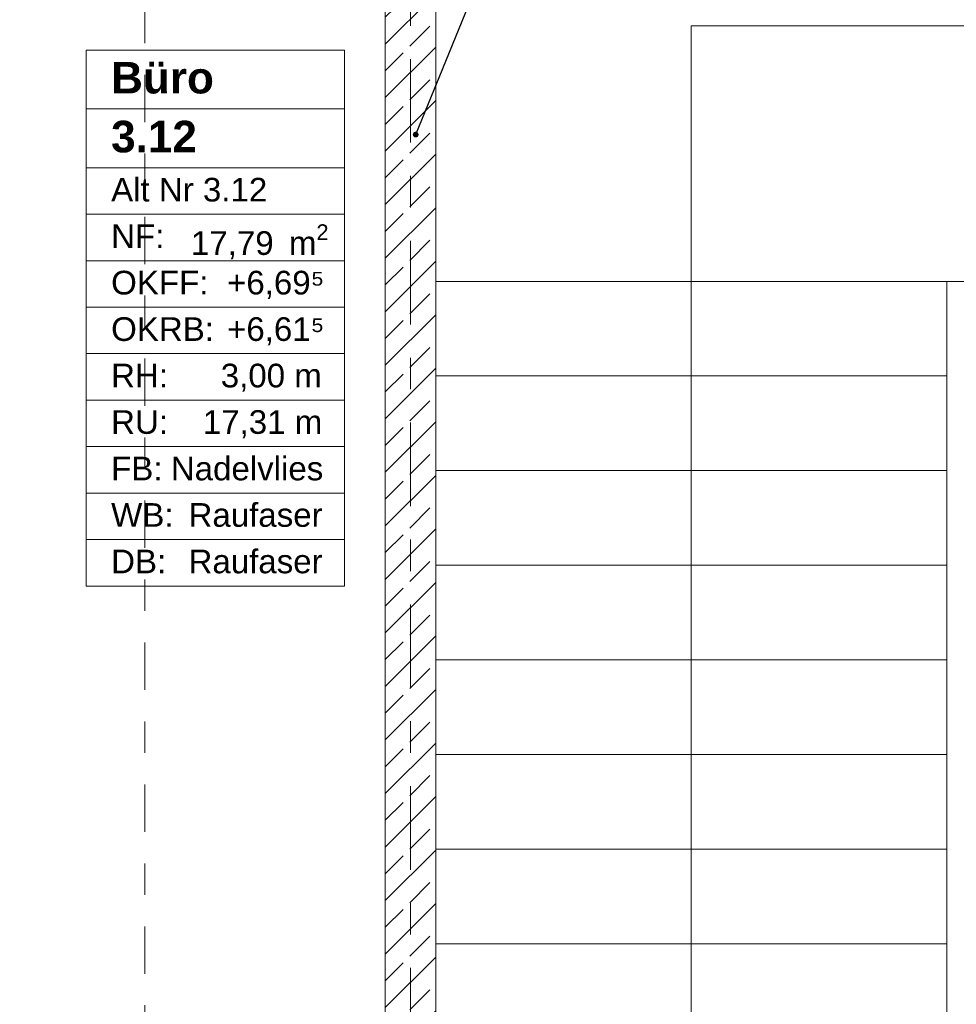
# Model space of a CAD drawing. Header units: metres. Extents: x -4 to 99, y -11 to 17.
# Tile 128 of 256: x 10.09 to 13.06, y 9.73 to 12.85. Entities that reach past the tile are written whole.
import ezdxf

# ---------------------------------------------------------------- set-up
doc = ezdxf.new("R2010")
doc.units = ezdxf.units.M
doc.header["$MEASUREMENT"] = 0
for name, pattern in [('Schnittlinie', [0.3, 0.15, -0.075, 0, -0.075]), ('Strichlinie doppelt', [0.546806, 0.264583, -0.105833, 0.070556, -0.105833]), ('Strichlinie eng', [0.115, 0.075, -0.04]), ('Wipeout_Contour', [1, 0, -1])]:
    doc.linetypes.add(name, pattern=pattern)
for name, color, linetype in [('152 - Bemaßung_ Beschriftung.Ausbau', 7, 'Continuous'), ('201a - Marker.Schnitt - optisch Grundriss', 7, 'Continuous'), ('401 - Zone.Raum_ Raumbegrenzung_ Whg.', 7, 'Continuous'), ('451 - Universal.Achsen Raster', 7, 'Continuous'), ('603 - Struktur.Bodenplatte_ Decke Roh', 7, 'Continuous'), ('605 - Struktur.Wand Innen', 7, 'Continuous'), ('610 - Struktur.Treppe_ Rampe', 7, 'Continuous'), ('650 - Abdeckung.Fußboden Aufbau', 7, 'Continuous')]:
    doc.layers.add(name, color=color, linetype=linetype)
doc.styles.add('ERSTELLTER_STIL_1', font='txt')
doc.styles.add('ERSTELLTER_STIL_2', font='txt')
doc.dimstyles.new('ERSTELLTER_STIL__2', dxfattribs={"dimtxt": 0.1, "dimasz": 0.0532, "dimexe": 0.18, "dimexo": 0.0625, "dimgap": 0, "dimtad": 1, "dimtih": 1, "dimtoh": 1, "dimzin": 0, "dimdsep": 46, "dimtxsty": 'ERSTELLTER_STIL_2', "dimblk": 'ARROWHEAD_2', "dimblk1": 'ARROWHEAD_2', "dimblk2": 'ARROWHEAD_2', "dimcen": 0.09, "dimse1": 1, "dimse2": 1, "dimclrd": 7, "dimclre": 7, "dimclrt": 7, "dimazin": 0, "dimtfac": 1, "dimtdec": 4, "dimtmove": 0, "dimatfit": 3, "dimfxl": 1, "dimtolj": 1, "dimtzin": 0, "dimarcsym": 0})
doc.dimstyles.new('ERSTELLTER_STIL__6', dxfattribs={"dimtxt": 0.18, "dimasz": 0.03648, "dimexe": 0.18, "dimexo": 0.0625, "dimgap": 0, "dimtad": 0, "dimtih": 1, "dimtoh": 1, "dimdec": 4, "dimzin": 0, "dimdsep": 46, "dimcen": 0.09, "dimadec": 0, "dimazin": 0, "dimtfac": 1, "dimtdec": 4, "dimtmove": 0, "dimatfit": 3, "dimldrblk": 'ARROWHEAD_11', "dimfxl": 1, "dimtolj": 1, "dimtzin": 0, "dimarcsym": 0})

# ---------------------------------------------------------------- blocks, each defined once
blk = doc.blocks.new('ARROWHEAD_11')
at = {"color": 0, "linetype": 'Continuous', "lineweight": 0}
blk.add_line((0, 0), (-1, 0), dxfattribs=at)
at = {"color": 0, "linetype": 'Continuous', "lineweight": 0, "const_width": 0.25, "flags": 128}
blk.add_lwpolyline([(-0.125, 0, 1), (0.125, 0, 1)], format="xyb", close=True, dxfattribs=at)
blk = doc.blocks.new('*D267')
at = {"layer": '152 - Bemaßung_ Beschriftung.Ausbau', "color": 7, "linetype": 'Continuous', "lineweight": 5}
for p, q in [((7.8202, 15.39), (7.7798, 15.32)), ((7.8, 15.3025), (7.8, 15.4075)), ((11.2702, 15.39), (11.2298, 15.32)), ((11.25, 15.3025), (11.25, 15.4075)), ((7.66, 15.355), (7.8, 15.355)), ((7.8, 15.355), (11.25, 15.355))]:
    blk.add_line(p, q, dxfattribs=at)
at = {"layer": '152 - Bemaßung_ Beschriftung.Ausbau', "color": 7, "lineweight": 5, "char_height": 0.1, "attachment_point": 7, "style": 'ERSTELLTER_STIL_2'}
for s, insert in [('\\A1;{\\pql;\\fArial|b0|i0|c0|p38;3,45}', (9.3161, 15.375)), ('\\A1;{\\pql;\\fArial|b0|i0|c0|p38;16}', (11.078, 15.375))]:
    blk.add_mtext(s, dxfattribs=dict(at, insert=insert))
blk = doc.blocks.new('ARROWHEAD_2')
at = {"color": 0, "linetype": 'Continuous', "lineweight": 0}
for p, q in [((-0.378, -0.655), (0.378, 0.655)), ((0, 0), (-1, 0))]:
    blk.add_line(p, q, dxfattribs=at)
blk = doc.blocks.new('*D268')
at = {"layer": '152 - Bemaßung_ Beschriftung.Ausbau', "color": 7, "linetype": 'Continuous', "lineweight": 5}
for p, q in [((11.2702, 15.39), (11.2298, 15.32)), ((11.25, 15.3025), (11.25, 15.4075)), ((11.4302, 15.39), (11.3898, 15.32)), ((11.25, 15.355), (11.41, 15.355))]:
    blk.add_line(p, q, dxfattribs=at)
blk = doc.blocks.new('*D269')
at = {"layer": '152 - Bemaßung_ Beschriftung.Ausbau', "color": 7, "linetype": 'Continuous', "lineweight": 5}
for p, q in [((11.4302, 15.39), (11.3898, 15.32)), ((11.41, 15.3025), (11.41, 15.4075)), ((14.8602, 15.39), (14.8198, 15.32)), ((14.84, 15.3025), (14.84, 15.4075)), ((11.25, 15.355), (11.41, 15.355)), ((11.41, 15.355), (14.84, 15.355)), ((14.84, 15.355), (15, 15.355))]:
    blk.add_line(p, q, dxfattribs=at)
at = {"layer": '152 - Bemaßung_ Beschriftung.Ausbau', "color": 7, "lineweight": 5, "char_height": 0.1, "attachment_point": 7, "style": 'ERSTELLTER_STIL_2'}
for s, insert in [('\\A1;{\\pql;\\fArial|b0|i0|c0|p38;3,43}', (12.9161, 15.375)), ('\\A1;{\\pql;\\fArial|b0|i0|c0|p38;16}', (14.668, 15.375))]:
    blk.add_mtext(s, dxfattribs=dict(at, insert=insert))

msp = doc.modelspace()

# ---------------------------------------------------------------- linework, layer by layer
at = {"layer": '201a - Marker.Schnitt - optisch Grundriss', "color": 7, "linetype": 'Schnittlinie', "lineweight": 13}
msp.add_line((10.488, 14.48), (10.488, -0.78), dxfattribs=at)
at = {"layer": '401 - Zone.Raum_ Raumbegrenzung_ Whg.', "color": 7, "linetype": 'Continuous', "lineweight": 9}
for p, q in [((12.8169, 12.8022), (11.6031, 12.8022)), ((11.6031, 12.8022), (11.6031, 11.1031)), ((11.6031, 12.8022), (12.8169, 12.8022)), ((11.6031, 12.6156), (11.6031, 12.8022)), ((12.8169, 11.1031), (12.8169, 12.8022)), ((12.8169, 12.8022), (12.8169, 12.6156)), ((11.121, 12.7583), (10.3022, 12.7583)), ((10.3022, 12.7583), (10.3022, 11.0591)), ((10.3022, 12.7583), (11.121, 12.7583)), ((10.3022, 12.5716), (10.3022, 12.7583)), ((11.121, 11.0591), (11.121, 12.7583)), ((11.121, 12.7583), (11.121, 12.5716)), ((12.8169, 12.6156), (11.6031, 12.6156)), ((11.6031, 12.6156), (12.8169, 12.6156)), ((11.6031, 12.429), (11.6031, 12.6156)), ((12.8169, 12.6156), (12.8169, 12.429)), ((11.121, 12.5716), (10.3022, 12.5716)), ((10.3022, 12.5716), (11.121, 12.5716)), ((10.3022, 12.385), (10.3022, 12.5716)), ((11.121, 12.5716), (11.121, 12.385)), ((12.8169, 12.429), (11.6031, 12.429)), ((11.6031, 12.429), (12.8169, 12.429)), ((11.6031, 12.2817), (11.6031, 12.429)), ((12.8169, 12.429), (12.8169, 12.2817)), ((11.121, 12.385), (10.3022, 12.385)), ((10.3022, 12.385), (11.121, 12.385)), ((10.3022, 12.2377), (10.3022, 12.385)), ((11.121, 12.385), (11.121, 12.2377)), ((12.8169, 12.2817), (11.6031, 12.2817)), ((11.6031, 12.2817), (12.8169, 12.2817)), ((11.6031, 12.1343), (11.6031, 12.2817)), ((12.8169, 12.2817), (12.8169, 12.1343)), ((11.121, 12.2377), (10.3022, 12.2377)), ((10.3022, 12.2377), (11.121, 12.2377)), ((10.3022, 12.0904), (10.3022, 12.2377)), ((11.121, 12.2377), (11.121, 12.0904)), ((12.8169, 12.1343), (11.6031, 12.1343)), ((11.6031, 12.1343), (12.8169, 12.1343)), ((11.6031, 11.987), (11.6031, 12.1343)), ((12.8169, 12.1343), (12.8169, 11.987)), ((11.121, 12.0904), (10.3022, 12.0904)), ((10.3022, 12.0904), (11.121, 12.0904)), ((10.3022, 11.9431), (10.3022, 12.0904)), ((11.121, 12.0904), (11.121, 11.9431)), ((12.8169, 11.987), (11.6031, 11.987)), ((11.6031, 11.987), (12.8169, 11.987)), ((11.6031, 11.8397), (11.6031, 11.987)), ((12.8169, 11.987), (12.8169, 11.8397)), ((11.121, 11.9431), (10.3022, 11.9431)), ((10.3022, 11.9431), (11.121, 11.9431)), ((10.3022, 11.7958), (10.3022, 11.9431)), ((11.121, 11.9431), (11.121, 11.7958)), ((12.8169, 11.8397), (11.6031, 11.8397)), ((11.6031, 11.8397), (12.8169, 11.8397)), ((11.6031, 11.6924), (11.6031, 11.8397)), ((12.8169, 11.8397), (12.8169, 11.6924)), ((11.121, 11.7958), (10.3022, 11.7958)), ((10.3022, 11.7958), (11.121, 11.7958)), ((10.3022, 11.6484), (10.3022, 11.7958)), ((11.121, 11.7958), (11.121, 11.6484)), ((12.8169, 11.6924), (11.6031, 11.6924)), ((11.6031, 11.6924), (12.8169, 11.6924)), ((11.6031, 11.5451), (11.6031, 11.6924)), ((12.8169, 11.6924), (12.8169, 11.5451)), ((11.121, 11.6484), (10.3022, 11.6484)), ((10.3022, 11.6484), (11.121, 11.6484)), ((10.3022, 11.5011), (10.3022, 11.6484)), ((11.121, 11.6484), (11.121, 11.5011)), ((12.8169, 11.5451), (11.6031, 11.5451)), ((11.6031, 11.5451), (12.8169, 11.5451)), ((11.6031, 11.3977), (11.6031, 11.5451)), ((12.8169, 11.5451), (12.8169, 11.3977)), ((11.121, 11.5011), (10.3022, 11.5011)), ((10.3022, 11.5011), (11.121, 11.5011)), ((10.3022, 11.3538), (10.3022, 11.5011)), ((11.121, 11.5011), (11.121, 11.3538)), ((12.8169, 11.3977), (11.6031, 11.3977)), ((11.6031, 11.3977), (12.8169, 11.3977)), ((11.6031, 11.2504), (11.6031, 11.3977)), ((12.8169, 11.3977), (12.8169, 11.2504)), ((11.121, 11.3538), (10.3022, 11.3538)), ((10.3022, 11.3538), (11.121, 11.3538)), ((10.3022, 11.2065), (10.3022, 11.3538)), ((11.121, 11.3538), (11.121, 11.2065)), ((12.8169, 11.2504), (11.6031, 11.2504)), ((11.6031, 11.2504), (12.8169, 11.2504)), ((11.6031, 11.1031), (11.6031, 11.2504)), ((12.8169, 11.2504), (12.8169, 11.1031)), ((11.121, 11.2065), (10.3022, 11.2065)), ((10.3022, 11.2065), (11.121, 11.2065)), ((10.3022, 11.0591), (10.3022, 11.2065)), ((11.121, 11.2065), (11.121, 11.0591)), ((11.6031, 11.1031), (12.8169, 11.1031)), ((12.8169, 11.1031), (11.6031, 11.1031)), ((10.3022, 11.0591), (11.121, 11.0591)), ((11.121, 11.0591), (10.3022, 11.0591))]:
    msp.add_line(p, q, dxfattribs=at)
at = {"layer": '451 - Universal.Achsen Raster', "color": 160, "linetype": 'Strichlinie doppelt', "lineweight": 9, "true_color": 0x3232ff}
msp.add_line((11.33, -10.585), (11.33, 16.355), dxfattribs=at)
at = {"layer": '605 - Struktur.Wand Innen', "color": 7, "linetype": 'Continuous', "lineweight": 18, "flags": 128}
msp.add_lwpolyline([(11.25, 13), (11.25, 8.5)], dxfattribs=at)
at = {"layer": '650 - Abdeckung.Fußboden Aufbau', "color": 7, "linetype": 'Continuous', "lineweight": 13, "flags": 128}
msp.add_lwpolyline([(11.17, 8.24), (11.17, 8.51), (11.25, 8.51), (11.25, 12.99), (11.17, 12.99), (11.17, 13.445), (7.89, 13.445), (7.89, 12.99), (7.8, 12.99), (7.8, 8.51)], dxfattribs=at)

# ---------------------------------------------------------------- texts
at = {"layer": '401 - Zone.Raum_ Raumbegrenzung_ Whg.', "color": 7, "lineweight": 9, "attachment_point": 1}
for s, insert, char_height, style in [('\\A1;{\\pqj;\\pt0;\\fArial|b1|i0|c0|p38;}', (12.7383, 12.7875), 0.1, 'ERSTELLTER_STIL_1'), ('\\A1;{\\pqj;\\pt0;\\fArial|b1|i0|c0|p38;}', (11.0425, 12.7435), 0.1, 'ERSTELLTER_STIL_1'), ('\\A1;{\\pqj;\\pt0;\\fArial|b1|i0|c0|p38;Treppenraum 2}', (11.6817, 12.7646), 0.1, 'ERSTELLTER_STIL_1'), ('\\A1;{\\pqj;\\pt0;\\fArial|b1|i0|c0|p38;Büro}', (10.3808, 12.7207), 0.1, 'ERSTELLTER_STIL_1'), ('\\A1;{\\pql;\\pt0;\\fArial|b1|i0|c0|p38;3.0.04}', (11.6817, 12.578), 0.1, 'ERSTELLTER_STIL_1'), ('\\A1;{\\pqj;\\pt0;\\fArial|b1|i0|c0|p38;}', (12.7383, 12.6009), 0.1, 'ERSTELLTER_STIL_1'), ('\\A1;{\\pqj;\\pt0;\\fArial|b1|i0|c0|p38;}', (11.0425, 12.5569), 0.1, 'ERSTELLTER_STIL_1'), ('\\A1;{\\pql;\\pt0;\\fArial|b1|i0|c0|p38;3.12}', (10.3808, 12.5341), 0.1, 'ERSTELLTER_STIL_1'), ('\\A1;{\\pqj;\\pt0;\\fArial|b0|i0|c0|p38;Alt Nr TH02}', (11.6817, 12.3971), 0.075, 'ERSTELLTER_STIL_2'), ('\\A1;{\\pqj;\\pt0;\\fArial|b0|i0|c0|p38;}', (12.7383, 12.4143), 0.075, 'ERSTELLTER_STIL_2'), ('\\A1;{\\pqj;\\pt0;\\fArial|b0|i0|c0|p38;}', (11.0425, 12.3703), 0.075, 'ERSTELLTER_STIL_2'), ('\\A1;{\\pqj;\\pt0;\\fArial|b0|i0|c0|p38;Alt Nr 3.12}', (10.3808, 12.3532), 0.075, 'ERSTELLTER_STIL_2'), ('\\A1;{\\pqj;\\pt0;\\fArial|b0|i0|c0|p38;NF: }', (11.6817, 12.2498), 0.075, 'ERSTELLTER_STIL_2'), ('\\A1;{\\pqj;\\pt0;\\fArial|b0|i0|c0|p38;NF: }', (10.3808, 12.2058), 0.075, 'ERSTELLTER_STIL_2'), ('\\A1;{\\pql;\\pt0,0.05;\\fArial|b0|i0|c0|p38;26,15\\fArial|b0|i0|c0|p38;\\A1{\\H.66x;\\S^  ;}\\fArial|b0|i0|c0|p38; m\\fArial|b0|i0|c0|p38;\\A1{\\H.66x;\\S2^  ;}}', (12.3298, 12.2498), 0.075, 'ERSTELLTER_STIL_2'), ('\\A1;{\\pqj;\\pt0;\\fArial|b0|i0|c0|p38;+6,69⁵}', (12.4442, 12.1025), 0.075, 'ERSTELLTER_STIL_2'), ('\\A1;{\\pql;\\pt0,0.05;\\fArial|b0|i0|c0|p38;17,79\\fArial|b0|i0|c0|p38;\\A1{\\H.66x;\\S^  ;}\\fArial|b0|i0|c0|p38; m\\fArial|b0|i0|c0|p38;\\A1{\\H.66x;\\S2^  ;}}', (10.6339, 12.2058), 0.075, 'ERSTELLTER_STIL_2'), ('\\A1;{\\pqj;\\pt0;\\fArial|b0|i0|c0|p38;OKFF: }', (11.6817, 12.1025), 0.075, 'ERSTELLTER_STIL_2'), ('\\A1;{\\pqj;\\pt0;\\fArial|b0|i0|c0|p38;OKFF: }', (10.3808, 12.0585), 0.075, 'ERSTELLTER_STIL_2'), ('\\A1;{\\pqj;\\pt0;\\fArial|b0|i0|c0|p38;+6,69⁵}', (10.7483, 12.0585), 0.075, 'ERSTELLTER_STIL_2'), ('\\A1;{\\pqj;\\pt0;\\fArial|b0|i0|c0|p38;OKRB: }', (11.6817, 11.9551), 0.075, 'ERSTELLTER_STIL_2'), ('\\A1;{\\pqj;\\pt0;\\fArial|b0|i0|c0|p38;+6,61⁵}', (12.4442, 11.9551), 0.075, 'ERSTELLTER_STIL_2'), ('\\A1;{\\pqj;\\pt0;\\fArial|b0|i0|c0|p38;+6,61⁵}', (10.7483, 11.9112), 0.075, 'ERSTELLTER_STIL_2'), ('\\A1;{\\pqj;\\pt0;\\fArial|b0|i0|c0|p38;OKRB: }', (10.3808, 11.9112), 0.075, 'ERSTELLTER_STIL_2'), ('\\A1;{\\pqj;\\pt0;\\fArial|b0|i0|c0|p38;RH: }', (11.6817, 11.8078), 0.075, 'ERSTELLTER_STIL_2'), ('\\A1;{\\pqj;\\pt0;\\fArial|b0|i0|c0|p38;3,00 m}', (12.4243, 11.8078), 0.075, 'ERSTELLTER_STIL_2'), ('\\A1;{\\pqj;\\pt0;\\fArial|b0|i0|c0|p38;RH: }', (10.3808, 11.7639), 0.075, 'ERSTELLTER_STIL_2'), ('\\A1;{\\pqj;\\pt0;\\fArial|b0|i0|c0|p38;3,00 m}', (10.7284, 11.7639), 0.075, 'ERSTELLTER_STIL_2'), ('\\A1;{\\pqj;\\pt0;\\fArial|b0|i0|c0|p38;RU: }', (11.6817, 11.6605), 0.075, 'ERSTELLTER_STIL_2'), ('\\A1;{\\pqj;\\pt0;\\fArial|b0|i0|c0|p38;22,65 m}', (12.3674, 11.6605), 0.075, 'ERSTELLTER_STIL_2'), ('\\A1;{\\pqj;\\pt0;\\fArial|b0|i0|c0|p38;RU: }', (10.3808, 11.6166), 0.075, 'ERSTELLTER_STIL_2'), ('\\A1;{\\pqj;\\pt0;\\fArial|b0|i0|c0|p38;17,31 m}', (10.6715, 11.6166), 0.075, 'ERSTELLTER_STIL_2'), ('\\A1;{\\pqj;\\pt0;\\fArial|b0|i0|c0|p38;Linoleum; Terrazzo}', (11.8709, 11.5132), 0.075, 'ERSTELLTER_STIL_2'), ('\\A1;{\\pqj;\\pt0;\\fArial|b0|i0|c0|p38;FB: }', (11.6817, 11.5132), 0.075, 'ERSTELLTER_STIL_2'), ('\\A1;{\\pqj;\\pt0;\\fArial|b0|i0|c0|p38;FB: }', (10.3808, 11.4692), 0.075, 'ERSTELLTER_STIL_2'), ('\\A1;{\\pqj;\\pt0;\\fArial|b0|i0|c0|p38;Nadelvlies}', (10.57, 11.4692), 0.075, 'ERSTELLTER_STIL_2'), ('\\A1;{\\pqj;\\pt0;\\fArial|b0|i0|c0|p38;WB: }', (11.6817, 11.3659), 0.075, 'ERSTELLTER_STIL_2'), ('\\A1;{\\pqj;\\pt0;\\fArial|b0|i0|c0|p38;Glasvlies}', (12.3221, 11.3659), 0.075, 'ERSTELLTER_STIL_2'), ('\\A1;{\\pqj;\\pt0;\\fArial|b0|i0|c0|p38;WB: }', (10.3808, 11.3219), 0.075, 'ERSTELLTER_STIL_2'), ('\\A1;{\\pqj;\\pt0;\\fArial|b0|i0|c0|p38;Raufaser}', (10.6262, 11.3219), 0.075, 'ERSTELLTER_STIL_2'), ('\\A1;{\\pqj;\\pt0;\\fArial|b0|i0|c0|p38;DB: }', (11.6817, 11.2185), 0.075, 'ERSTELLTER_STIL_2'), ('\\A1;{\\pqj;\\pt0;\\fArial|b0|i0|c0|p38;Anstrich}', (12.3674, 11.2185), 0.075, 'ERSTELLTER_STIL_2'), ('\\A1;{\\pqj;\\pt0;\\fArial|b0|i0|c0|p38;DB: }', (10.3808, 11.1746), 0.075, 'ERSTELLTER_STIL_2'), ('\\A1;{\\pqj;\\pt0;\\fArial|b0|i0|c0|p38;Raufaser}', (10.6262, 11.1746), 0.075, 'ERSTELLTER_STIL_2')]:
    msp.add_mtext(s, dxfattribs=dict(at, insert=insert, char_height=char_height, style=style))

# ---------------------------------------------------------------- dimensions: what is measured, and where the dimension line sits
at = {"layer": '152 - Bemaßung_ Beschriftung.Ausbau', "color": 7, "linetype": 'Continuous', "lineweight": 5}
dim = msp.add_linear_dim(base=(11.25, 15.355), p1=(7.8, 10.75), p2=(11.25, 10.9618), dimstyle='ERSTELLTER_STIL__2', dxfattribs=at)
dim.commit()
dim.dimension.update_dxf_attribs({"geometry": '*D267', "text_midpoint": (9.446, 15.425), "dimtype": 160})

# ---------------------------------------------------------------- next in the draw order: wipeouts: each hides what was drawn before it
at = {"color": 254, "linetype": 'Wipeout_Contour', "lineweight": 0, "ltscale": 125.920989}
msp.add_wipeout([(14.84, 13.645), (11.41, 13.645), (11.41, 12.025), (13.03, 12.025), (13.22, 12.025), (13.22, 11.885), (14.84, 11.885)], dxfattribs=at).dxf.layer = '610 - Struktur.Treppe_ Rampe'

# ---------------------------------------------------------------- next in the draw order: linework, layer by layer
at = {"layer": '610 - Struktur.Treppe_ Rampe', "color": 7, "linetype": 'Continuous', "lineweight": 13}
for p, q in [((11.41, 13.645), (11.41, 12.025)), ((13.03, 12.025), (13.22, 12.025))]:
    msp.add_line(p, q, dxfattribs=at)
at = {"layer": '610 - Struktur.Treppe_ Rampe', "color": 7, "linetype": 'Continuous', "lineweight": 18}
msp.add_line((14.03, 12.835), (12.22, 12.835), dxfattribs=at)

# ---------------------------------------------------------------- next in the draw order: leaders
at = {"layer": '152 - Bemaßung_ Beschriftung.Ausbau', "color": 7, "linetype": 'Continuous', "lineweight": 9, "annotation_type": 0, "has_hookline": 1, "hookline_direction": 0, "text_width": 0.9653}
msp.add_leader([(11.3463, 12.4902), (12.1395, 14.4341), (12.1895, 14.4341)], dimstyle='ERSTELLTER_STIL__6', dxfattribs=at)

# ---------------------------------------------------------------- next in the draw order: wipeouts: each hides what was drawn before it
at = {"color": 254, "linetype": 'Wipeout_Contour', "lineweight": 0, "ltscale": 64.23326}
msp.add_wipeout([(11.41, 8.725), (13.03, 8.725), (13.03, 12.025), (11.41, 12.025)], dxfattribs=at).dxf.layer = '610 - Struktur.Treppe_ Rampe'

# ---------------------------------------------------------------- next in the draw order: hatches: boundary and pattern name
at = {"layer": '605 - Struktur.Wand Innen', "linetype": 'Continuous', "lineweight": 0, "true_color": 0x000000}
h = msp.add_hatch(dxfattribs=at)
h.set_pattern_fill('Beton__Stahlbeton_0001', color=18, style=0, pattern_type=2)
h.set_pattern_definition([(45, (0, 0), (-0.0848528, 0.0848528), []), (45, (-0.04243, 0.04243), (-0.0848528, 0.0848528), [0.09, -0.03])])
h.paths.add_polyline_path([(11.41, 13), (11.25, 13), (11.25, 8.5), (11.41, 8.5)])

# ---------------------------------------------------------------- next in the draw order: linework, layer by layer
at = {"layer": '603 - Struktur.Bodenplatte_ Decke Roh', "color": 7, "linetype": 'Continuous', "lineweight": 18, "flags": 128}
msp.add_lwpolyline([(47.48, 13.695), (14.78, 13.695), (14.78, 13), (14.84, 13), (14.84, 8.585), (13.03, 8.585), (13.03, 8.725), (11.41, 8.725), (11.41, 13), (11.48, 13), (11.48, 13.695), (-0.015, 13.695), (-0.015, 0.005)], dxfattribs=at)
at = {"layer": '605 - Struktur.Wand Innen', "color": 7, "linetype": 'Continuous', "lineweight": 18, "flags": 128}
msp.add_lwpolyline([(11.41, 8.5), (11.41, 13)], dxfattribs=at)
at = {"layer": '610 - Struktur.Treppe_ Rampe', "color": 7, "linetype": 'Continuous', "lineweight": 13}
for p, q in [((11.41, 13.645), (11.41, 12.025)), ((11.41, 12.025), (11.41, 8.725)), ((11.41, 12.025), (13.03, 12.025)), ((11.41, 12.025), (11.41, 11.725)), ((13.03, 12.025), (11.41, 12.025)), ((13.03, 8.725), (13.03, 12.025)), ((13.03, 12.025), (13.22, 12.025)), ((13.03, 11.725), (13.03, 12.025)), ((11.41, 11.725), (13.03, 11.725)), ((13.03, 11.725), (11.41, 11.725)), ((11.41, 11.725), (11.41, 11.425)), ((13.03, 11.425), (13.03, 11.725)), ((11.41, 11.425), (13.03, 11.425)), ((13.03, 11.425), (11.41, 11.425)), ((11.41, 11.425), (11.41, 11.125)), ((13.03, 11.125), (13.03, 11.425)), ((11.41, 11.125), (13.03, 11.125)), ((13.03, 11.125), (11.41, 11.125)), ((11.41, 11.125), (11.41, 10.825)), ((13.03, 10.825), (13.03, 11.125)), ((11.41, 10.825), (13.03, 10.825)), ((13.03, 10.825), (11.41, 10.825)), ((11.41, 10.825), (11.41, 10.525)), ((13.03, 10.525), (13.03, 10.825)), ((11.41, 10.525), (13.03, 10.525)), ((13.03, 10.525), (11.41, 10.525)), ((11.41, 10.525), (11.41, 10.225)), ((13.03, 10.225), (13.03, 10.525)), ((11.41, 10.225), (13.03, 10.225)), ((13.03, 10.225), (11.41, 10.225)), ((11.41, 10.225), (11.41, 9.925)), ((13.03, 9.925), (13.03, 10.225)), ((11.41, 9.925), (13.03, 9.925)), ((13.03, 9.925), (11.41, 9.925)), ((11.41, 9.925), (11.41, 9.625)), ((13.03, 9.625), (13.03, 9.925))]:
    msp.add_line(p, q, dxfattribs=at)
at = {"layer": '610 - Struktur.Treppe_ Rampe', "color": 7, "linetype": 'Continuous', "lineweight": 18}
for p, q in [((12.22, 12.835), (12.22, 12.025)), ((12.22, 12.025), (12.22, 9.025))]:
    msp.add_line(p, q, dxfattribs=at)
at = {"layer": '610 - Struktur.Treppe_ Rampe', "color": 7, "linetype": 'Strichlinie eng', "lineweight": 9}
for p, q in [((13.03, 12.025), (11.41, 12.025)), ((13.03, 12.025), (11.41, 12.025)), ((13.03, 11.725), (11.41, 11.725)), ((13.03, 11.425), (11.41, 11.425)), ((13.03, 11.125), (11.41, 11.125)), ((13.03, 10.825), (11.41, 10.825)), ((13.03, 10.525), (11.41, 10.525)), ((13.03, 10.225), (11.41, 10.225)), ((13.03, 9.925), (11.41, 9.925))]:
    msp.add_line(p, q, dxfattribs=at)

# ---------------------------------------------------------------- next in the draw order: dimensions: what is measured, and where the dimension line sits
at = {"layer": '152 - Bemaßung_ Beschriftung.Ausbau', "color": 7, "linetype": 'Continuous', "lineweight": 5}
for base, p1, p2, picture, middle in [((14.84, 15.355), (11.41, 10.9618), (14.84, 10.75), '*D269', (13.046, 15.425)), ((11.41, 15.355), (11.25, 10.9618), (11.41, 10.9618), '*D268', (11.1542, 15.425))]:
    dim = msp.add_linear_dim(base=base, p1=p1, p2=p2, dimstyle='ERSTELLTER_STIL__2', dxfattribs=at)
    dim.commit()
    dim.dimension.update_dxf_attribs({"geometry": picture, "text_midpoint": middle, "dimtype": 160})

doc.saveas('drawing.dxf')
